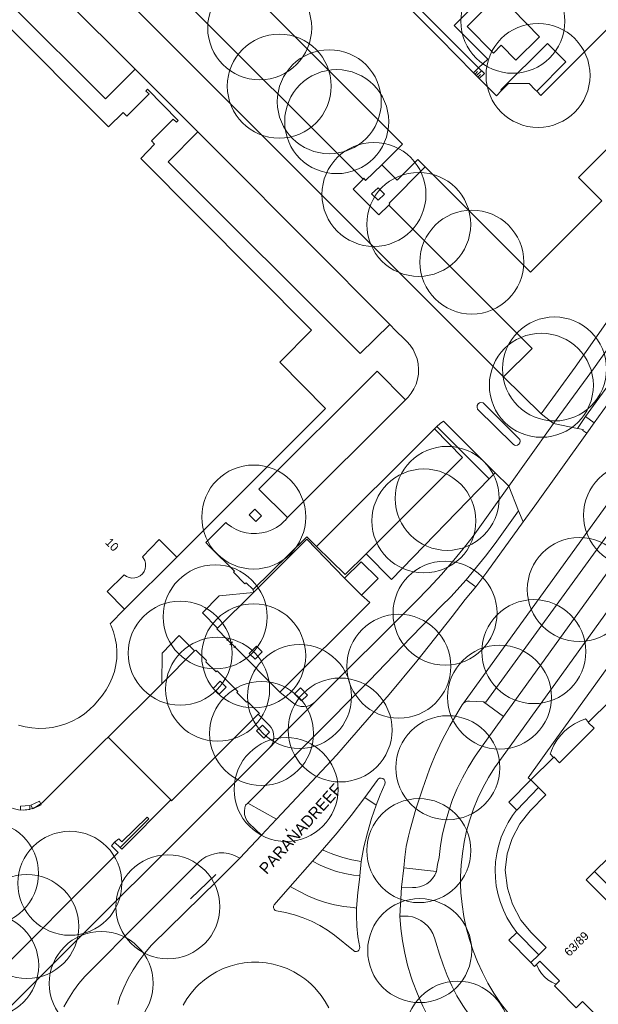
# Model space of a CAD drawing. Header units: metres. Extents: x 134994 to 136506, y 457393 to 459006.
# Tile 118 of 171: x 135556 to 135627, y 458568 to 458689. Entities that reach past the tile are written whole.
import ezdxf
from ezdxf.enums import TextEntityAlignment as Align

# ---------------------------------------------------------------- set-up
doc = ezdxf.new("R2010")
doc.units = ezdxf.units.M
for name, color, linetype, lineweight in [('B-WE-GR-BOOM-S', 250, 'Continuous', 13), ('B-WE-GW_TALUDLIJNEN', 251, 'Continuous', 5), ('B-WE-KG_BEBOUWING', 251, 'Continuous', 20), ('B-WE-KG_HUISNR', 251, 'Continuous', 5), ('B-WE-KG_ONDERGROND_REST', 251, 'Continuous', 5), ('B-WE-KG_STRAATNAAM', 251, 'Continuous', 5)]:
    doc.layers.add(name, color=color, linetype=linetype, lineweight=lineweight)
doc.styles.add('Styledgn000', font='dgn000.shx')

# ---------------------------------------------------------------- blocks, each defined once
blk = doc.blocks.new('SGR-BOOM_02')
blk.add_circle((0, 0), 6.4)

msp = doc.modelspace()

# ---------------------------------------------------------------- linework, layer by layer
at = {"layer": 'B-WE-GW_TALUDLIJNEN'}
for p, q in [((135612.2, 458682.03), (135612.49, 458682.33)), ((135612.37, 458681.85), (135612.96, 458682.44)), ((135612.55, 458681.68), (135612.84, 458681.97))]:
    msp.add_line(p, q, dxfattribs=at)
at = {"layer": 'B-WE-KG_BEBOUWING', "flags": 128}
for points in [[(135631.81, 458690.75), (135639.07, 458683.44), (135624.91, 458669.29), (135627.79, 458666.44), (135624.42, 458663.07), (135619, 458657.65), (135612.2, 458664.44), (135608.62, 458668.01), (135606.05, 458670.59), (135605.14, 458671.49), (135602.59, 458668.95), (135600.68, 458670.85), (135603.24, 458673.41), (135580.38, 458696.28)], [(135600.66, 458693.58), (135607.81, 458686.44), (135612, 458682.19), (135612.7, 458681.47), (135614.82, 458679.33), (135615.45, 458680.01), (135615.54, 458680.11), (135616.29, 458680.86), (135618.84, 458680.85), (135619.59, 458680.1), (135619.78, 458679.91), (135620.28, 458679.4), (135626.62, 458685.75), (135631.71, 458690.85)], [(135553.55, 458689.02), (135567.04, 458675.51), (135568.83, 458677.29), (135569.29, 458676.85), (135572.04, 458679.58), (135571.63, 458679.92), (135571.83, 458680.16), (135575.62, 458676.33), (135575.4, 458676.1), (135575.02, 458676.47), (135572.34, 458673.82), (135572.71, 458673.41), (135571.01, 458671.65), (135592.04, 458650.48), (135588.13, 458646.57), (135593.78, 458640.87), (135578.36, 458625.45), (135575.46, 458622.56), (135573.28, 458624.73), (135571.23, 458622.6), (135571.33, 458622.47), (135571.5, 458622.16), (135571.6, 458621.81), (135571.61, 458621.46), (135571.55, 458621.11), (135571.42, 458620.78), (135571.21, 458620.49), (135570.94, 458620.26), (135570.63, 458620.09), (135570.29, 458619.99), (135569.93, 458619.97), (135569.58, 458620.04), (135569.26, 458620.17), (135568.97, 458620.38), (135566.87, 458618.31), (135569.03, 458616.13), (135567.26, 458614.34), (135567.37, 458614.11), (135567.66, 458613.34), (135567.87, 458612.55), (135568.01, 458611.74), (135568.07, 458610.92), (135568.05, 458610.09), (135567.95, 458609.28), (135567.77, 458608.47), (135567.51, 458607.69), (135567.18, 458606.94), (135566.77, 458606.22), (135566.3, 458605.55), (135565.3, 458604.38), (135564.7, 458603.78), (135564.04, 458603.24), (135563.33, 458602.77), (135562.58, 458602.36), (135561.8, 458602.03), (135560.99, 458601.77), (135560.16, 458601.59), (135559.31, 458601.49), (135558.46, 458601.47), (135557.61, 458601.53), (135556.77, 458601.66), (135555.95, 458601.88)], [(135617.3, 458591.42), (135617.29, 458591.42), (135616.78, 458590.74), (135616.25, 458589.89), (135615.79, 458588.99), (135615.4, 458588.07), (135615.09, 458587.11), (135615.01, 458586.8), (135614.84, 458586.04), (135614.71, 458585.06), (135614.65, 458584.07), (135614.68, 458583.07), (135614.78, 458582.09), (135614.84, 458581.73), (135615.01, 458580.99), (135615.3, 458580.03), (135615.66, 458579.1), (135616.1, 458578.2), (135616.61, 458577.34), (135616.79, 458577.06), (135617.32, 458576.36), (135620.01, 458573.59), (135620.93, 458574.51), (135619.07, 458576.34), (135617.8, 458577.84), (135616.77, 458579.83), (135616.17, 458581.78), (135615.9, 458584), (135616.15, 458586.01), (135616.74, 458587.93), (135617.7, 458589.73), (135618.97, 458591.33), (135620.9, 458593.27), (135620, 458594.18), (135617.3, 458591.42), (135616.32, 458592.4), (135619.06, 458595.12), (135621.84, 458597.9), (135621.89, 458597.95), (135622.59, 458597.24), (135624.82, 458599.47), (135625.35, 458600), (135626.83, 458601.48), (135626.12, 458602.19), (135626.16, 458602.23), (135628.84, 458604.91)], [(135626.16, 458602.23), (135625.76, 458602.64), (135625.07, 458602.37), (135624.42, 458602.03), (135623.8, 458601.62), (135623.24, 458601.15), (135622.73, 458600.62), (135622.26, 458600), (135621.89, 458599.4), (135621.58, 458598.74), (135621.49, 458598.5), (135621.44, 458598.32), (135621.84, 458597.9)], [(135633.86, 458590.66), (135626.9, 458583.84), (135625.85, 458582.81), (135629.41, 458579.25)], [(135626.9, 458583.84), (135628.64, 458582.1), (135628.86, 458581.87), (135628.95, 458581.85), (135629.46, 458581.67), (135629.95, 458581.42), (135630.39, 458581.1), (135630.7, 458580.81), (135631.05, 458580.38), (135631.34, 458579.9), (135631.55, 458579.39), (135631.57, 458579.33), (135631.62, 458579.15), (135631.91, 458578.86), (135630.87, 458577.79)], [(135617.32, 458576.36), (135616.33, 458575.41), (135619.05, 458572.63), (135619.51, 458572.17), (135619.73, 458572.39), (135620.15, 458572.81), (135622.57, 458570.41), (135622.15, 458569.99), (135621.94, 458569.77), (135622.4, 458569.31), (135624.64, 458567.06), (135625.42, 458567.83), (135627.32, 458565.92), (135626.55, 458565.15)], [(135622.15, 458569.99), (135621.63, 458570.22), (135621.15, 458570.52), (135620.72, 458570.88), (135620.35, 458571.3), (135620.03, 458571.77), (135619.73, 458572.39)]]:
    msp.add_lwpolyline(points, dxfattribs=at)
at = {"layer": 'B-WE-KG_BEBOUWING'}
for points in [[(135569.03, 458616.13), (135575.46, 458622.56)], [(135620, 458594.18), (135619.06, 458595.12)], [(135620.01, 458573.59), (135619.05, 458572.63)]]:
    msp.add_lwpolyline(points, dxfattribs=at)
at = {"layer": 'B-WE-KG_BEBOUWING', "flags": 128}
msp.add_lwpolyline([(135598.2, 458617.86), (135600.24, 458619.92), (135598.15, 458621.99), (135596.12, 458619.95)], close=True, dxfattribs=at)
at = {"layer": 'B-WE-KG_ONDERGROND_REST'}
for p, q in [((135549.27, 458703.65), (135570.31, 458682.62)), ((135598.38, 458669.07), (135564.64, 458702.82)), ((135615.67, 458644.77), (135561.13, 458699.31)), ((135612.62, 458682.78), (135601.25, 458694.18)), ((135621.1, 458685.77), (135615.37, 458680.08)), ((135623.37, 458683.52), (135621.1, 458685.77)), ((135619.78, 458679.91), (135623.37, 458683.52)), ((135570.31, 458682.62), (135578.03, 458674.9)), ((135612, 458682.19), (135612.62, 458682.78)), ((135615.37, 458680.08), (135615.45, 458680.01)), ((135601.7, 458651.19), (135602.38, 458650.47)), ((135602.38, 458650.47), (135603.51, 458649.36)), ((135624.5, 458645.96), (135620.32, 458640.18)), ((135626.74, 458645.74), (135621.85, 458638.99)), ((135620.32, 458640.18), (135615.67, 458644.77)), ((135625.79, 458639.86), (135628.86, 458644.11)), ((135630.31, 458643.92), (135626.84, 458639.08)), ((135589.09, 458627.44), (135603.6, 458641.93)), ((135612.49, 458640.79), (135616.86, 458636.45)), ((135617.57, 458637.17), (135613.19, 458641.55)), ((135608.28, 458639.29), (135614.66, 458632.94)), ((135621.85, 458638.99), (135620.32, 458640.18)), ((135624.77, 458638.38), (135625.79, 458639.86)), ((135625.79, 458639.86), (135626.84, 458639.08)), ((135592.64, 458623.87), (135607.19, 458638.33)), ((135607.45, 458638.62), (135613.92, 458632.18)), ((135621.85, 458638.99), (135624.77, 458638.38)), ((135626.84, 458639.08), (135625.92, 458637.8)), ((135628.54, 458629.16), (135610.76, 458604.59)), ((135615.68, 458602.92), (135631.45, 458624.84)), ((135583.99, 458619.41), (135584.86, 458618.55)), ((135611.1, 458619.76), (135609.21, 458617.65)), ((135612.26, 458618.88), (135611.1, 458619.76)), ((135580.46, 458613.82), (135584.89, 458618.21)), ((135584.89, 458618.21), (135584.86, 458618.55)), ((135581.8, 458612.48), (135581.62, 458612.31)), ((135581.71, 458612.39), (135582.58, 458611.5)), ((135582.58, 458611.5), (135581.71, 458612.39)), ((135582.33, 458612.12), (135581.97, 458611.77)), ((135582.67, 458611.59), (135582.49, 458611.41)), ((135588.15, 458605.94), (135582.58, 458611.5)), ((135573.6, 458606.97), (135577.64, 458611.01)), ((135579.04, 458609.67), (135580.3, 458608.42)), ((135567, 458600.39), (135573.6, 458606.97)), ((135582.84, 458605.88), (135584.04, 458604.69)), ((135587.79, 458600), (135592.55, 458604.79)), ((135615.68, 458602.92), (135613.2, 458604.72)), ((135585.49, 458603.21), (135582.27, 458600)), ((135613.57, 458600), (135615.68, 458602.92)), ((135567, 458600.39), (135566.61, 458600)), ((135567.39, 458600), (135567, 458600.39)), ((135574.71, 458592.66), (135567.39, 458600)), ((135584.2, 458592.28), (135591.88, 458600)), ((135586.82, 458599.02), (135587.79, 458600)), ((135587.72, 458590.28), (135584.2, 458592.28)), ((135600, 458592), (135598.6, 458592.95)), ((135587.72, 458590.28), (135585.87, 458588.31)), ((135583.22, 458585.48), (135585.87, 458588.31)), ((135567.8, 458587.46), (135568.47, 458586.79)), ((135568.47, 458586.79), (135568.94, 458587.26)), ((135592.18, 458585.13), (135593.4, 458586.51)), ((135582.82, 458585.71), (135583.22, 458585.48)), ((135589.43, 458582.01), (135592.18, 458585.13)), ((135598, 458583.3), (135598.15, 458585.1)), ((135580.27, 458583.5), (135577.12, 458580.49)), ((135603.11, 458581.91), (135603.42, 458584.3)), ((135607.42, 458583.84), (135603.42, 458584.3)), ((135603.11, 458581.91), (135602.91, 458578.34))]:
    msp.add_line(p, q, dxfattribs=at)
at = {"layer": 'B-WE-KG_ONDERGROND_REST', "flags": 128}
for points in [[(135549.27, 458703.65), (135545.61, 458700.04), (135555.08, 458690.55), (135566.67, 458678.97), (135570.31, 458682.62)], [(135612.62, 458682.78), (135613.73, 458683.86), (135609.62, 458688), (135611.37, 458689.75), (135604.18, 458697)], [(135637.15, 458696.07), (135649.41, 458683.73), (135646.72, 458678.7), (135645.1, 458676), (135637.96, 458664.94), (135630.99, 458655.17), (135624.5, 458645.96)], [(135611.19, 458687.87), (135614.46, 458684.6), (135615.41, 458685.57), (135617.21, 458683.75), (135620.12, 458686.62), (135615.1, 458691.77), (135611.19, 458687.87)], [(135617.02, 458600), (135648.58, 458643.82), (135677.51, 458683.82), (135677.89, 458684.27)], [(135612.62, 458682.78), (135613.33, 458682.08), (135612.7, 458681.47)], [(135601.7, 458651.19), (135598.04, 458647.61), (135574.39, 458671.24), (135578.03, 458674.9)], [(135578.03, 458674.9), (135581.07, 458671.86), (135601.7, 458651.19)], [(135598.38, 458669.07), (135598.48, 458669.19), (135598.67, 458668.94), (135600.68, 458670.85)], [(135601.56, 458665.9), (135601.68, 458666.06), (135601.61, 458666.13), (135606.05, 458670.59)], [(135601.56, 458665.9), (135600.34, 458664.71), (135597.18, 458667.84), (135598.38, 458669.07)], [(135626.74, 458645.74), (135639.36, 458663.51), (135642.9, 458668.65)], [(135599.44, 458667.28), (135600.25, 458668.03), (135601.01, 458667.24), (135600.23, 458666.49), (135599.44, 458667.28)], [(135601.56, 458665.9), (135619.2, 458648.25), (135615.67, 458644.77)], [(135603.51, 458649.36), (135603.77, 458649.12), (135604.18, 458648.65), (135604.54, 458648.12), (135604.82, 458647.55), (135605.03, 458646.96), (135605.17, 458646.34), (135605.22, 458645.71), (135605.2, 458645.08), (135605.09, 458644.45), (135604.91, 458643.85), (135604.65, 458643.27), (135604.32, 458642.73), (135603.93, 458642.23), (135603.6, 458641.93)], [(135603.6, 458641.93), (135600.14, 458645.44), (135585.57, 458630.93), (135589.09, 458627.44)], [(135613.19, 458641.55), (135612.9, 458641.58), (135612.71, 458641.53), (135612.55, 458641.41), (135612.45, 458641.23), (135612.43, 458641.03), (135612.49, 458640.79)], [(135607.45, 458638.62), (135607.88, 458639.01), (135608.28, 458639.29)], [(135598.75, 458622.95), (135610.65, 458634.83), (135607.19, 458638.33)], [(135607.45, 458638.62), (135607.19, 458638.33)], [(135616.32, 458631.29), (135618.66, 458634.58), (135621.85, 458638.99)], [(135625.92, 458637.8), (135625.43, 458638.14), (135625.49, 458638.25), (135624.77, 458638.38)], [(135616.86, 458636.45), (135617.02, 458636.34), (135617.21, 458636.3), (135617.41, 458636.34), (135617.58, 458636.46), (135617.69, 458636.62), (135617.73, 458636.82), (135617.68, 458637.02), (135617.57, 458637.17)], [(135618.09, 458626.89), (135619.53, 458628.89), (135625.92, 458637.8)], [(135598.75, 458622.95), (135601.89, 458619.8), (135613.92, 458632.18)], [(135613.92, 458632.18), (135614.66, 458632.94)], [(135616.32, 458631.29), (135614.66, 458632.94)], [(135592.55, 458604.79), (135604.83, 458617.07), (135606.47, 458618.72), (135608.06, 458620.42), (135609.58, 458622.18), (135611.05, 458623.99), (135611.93, 458625.15), (135616.32, 458631.29)], [(135616.32, 458631.29), (135617.53, 458628.27)], [(135584.37, 458627.76), (135585.08, 458628.46), (135585.9, 458627.62), (135585.19, 458626.93), (135584.37, 458627.76)], [(135589.09, 458627.44), (135588.79, 458627.08), (135588.73, 458627.01), (135588.25, 458626.58), (135587.72, 458626.21), (135587.15, 458625.91), (135586.54, 458625.68), (135585.91, 458625.53), (135585.27, 458625.46), (135584.62, 458625.47), (135583.98, 458625.55), (135583.35, 458625.72), (135582.75, 458625.96), (135582.18, 458626.27), (135581.66, 458626.65), (135581.51, 458626.83), (135579.04, 458624.36), (135579.57, 458623.8), (135582.55, 458620.83)], [(135611.1, 458619.76), (135613.48, 458622.69), (135614.67, 458624.22), (135617.53, 458628.27)], [(135617.53, 458628.27), (135618.09, 458626.89)], [(135618.09, 458626.89), (135613.62, 458620.72), (135612.26, 458618.88)], [(135629.19, 458626.52), (135629.24, 458626.39), (135628.72, 458625.64), (135613.52, 458604.7), (135613.2, 458604.72)], [(135592.64, 458623.87), (135591.45, 458625.04), (135584.86, 458618.55)], [(135584.89, 458618.21), (135591.47, 458624.75), (135596.12, 458619.95)], [(135592.64, 458623.87), (135596.19, 458620.4), (135598.75, 458622.95)], [(135622.05, 458600), (135637.66, 458621.7), (135641.62, 458617.73), (135640.93, 458617.01)], [(135582.55, 458620.83), (135582.43, 458620.69), (135583.85, 458619.28), (135583.99, 458619.41)], [(135596.7, 458600), (135601.6, 458605.65), (135605, 458609.75), (135609.36, 458615.23), (135610.96, 458617.34), (135612.26, 458618.88)], [(135584.89, 458618.21), (135580.68, 458617.8), (135578.6, 458615.7), (135580.46, 458613.82)], [(135588.15, 458605.94), (135599.22, 458616.97), (135598.2, 458617.86)], [(135591.88, 458600), (135599.19, 458607.35), (135603.18, 458611.53), (135608.06, 458616.54), (135609.21, 458617.65)], [(135580.46, 458613.82), (135580.4, 458613.73), (135581.71, 458612.39)], [(135573.6, 458606.97), (135573.64, 458610.74), (135575.75, 458612.89), (135577.64, 458611.01)], [(135585.09, 458609.99), (135584.38, 458610.71), (135585.25, 458611.59), (135585.95, 458610.88), (135585.09, 458609.99)], [(135577.64, 458611.01), (135577.81, 458611.12), (135579.12, 458609.82), (135579.04, 458609.67)], [(135580.3, 458608.42), (135580.43, 458608.54), (135582.95, 458606.01), (135582.84, 458605.88)], [(135580.8, 458607.3), (135581.55, 458606.54), (135580.65, 458605.69), (135579.92, 458606.4), (135580.8, 458607.3)], [(135588.15, 458605.94), (135589.65, 458604.71), (135589.97, 458604.46), (135590.33, 458604.28), (135590.72, 458604.18), (135591.13, 458604.15), (135591.53, 458604.21), (135591.91, 458604.34), (135592.26, 458604.54), (135592.55, 458604.79)], [(135589.93, 458605.73), (135590.69, 458606.46), (135591.53, 458605.58), (135590.81, 458604.87), (135589.93, 458605.73)], [(135584.04, 458604.69), (135584.15, 458604.8), (135585.62, 458603.32), (135585.49, 458603.21)], [(135608.14, 458600), (135609.08, 458601.79), (135610.08, 458603.54), (135610.6, 458604.38), (135610.76, 458604.59)], [(135613.2, 458604.72), (135611.51, 458604.84), (135611.24, 458604.83), (135610.98, 458604.75), (135610.76, 458604.59)], [(135585.49, 458603.21), (135586.83, 458601.88), (135587.08, 458601.56), (135587.26, 458601.2), (135587.37, 458600.81), (135587.4, 458600.4), (135587.35, 458600)], [(135586.02, 458601.87), (135585.28, 458601.16), (135586.16, 458600.28), (135586.87, 458601.01), (135586.02, 458601.87)], [(135551.07, 458595.37), (135554.05, 458592.33), (135554.48, 458592), (135554.95, 458591.74), (135555.45, 458591.55), (135555.98, 458591.44), (135556.52, 458591.41), (135557, 458591.45), (135557.37, 458591.52), (135557.7, 458591.62), (135558.19, 458591.84), (135558.64, 458592.13), (135558.7, 458592.18), (135558.95, 458592.4), (135566.61, 458600)], [(135582.27, 458600), (135574.82, 458592.57), (135574.71, 458592.66)], [(135586.82, 458599.02), (135587.07, 458599.34), (135587.26, 458599.7), (135587.35, 458600)], [(135587.72, 458590.28), (135595.16, 458598.22), (135596.7, 458600)], [(135608.14, 458600), (135607.29, 458598.24), (135606.88, 458597.29), (135606.55, 458596.43), (135605.69, 458593.99), (135604.9, 458591.53), (135604.19, 458589.04)], [(135613.57, 458600), (135612.46, 458598.46), (135612.09, 458597.91), (135611.32, 458596.67), (135610.61, 458595.39), (135609.97, 458594.06), (135609.41, 458592.71), (135608.93, 458591.33), (135608.52, 458589.92), (135608.18, 458588.49), (135607.93, 458587.05), (135607.75, 458585.59)], [(135616.2, 458566.49), (135615.32, 458567.65), (135614.5, 458568.87), (135613.76, 458570.12), (135613.08, 458571.41), (135612.47, 458572.74), (135611.93, 458574.1), (135611.48, 458575.49), (135611.1, 458576.9), (135610.79, 458578.33), (135610.57, 458579.78), (135610.42, 458581.23), (135610.39, 458582.25), (135610.39, 458583.22), (135610.46, 458584.64), (135610.61, 458586.05), (135610.84, 458587.46), (135611.14, 458588.84), (135611.53, 458590.21), (135611.99, 458591.56), (135612.53, 458592.87), (135613.14, 458594.16), (135613.82, 458595.41), (135614.56, 458596.61), (135617.02, 458600)], [(135622.05, 458600), (135618.73, 458595.39), (135619.06, 458595.12)], [(135586.82, 458599.02), (135553.21, 458565.5), (135552.77, 458565.14), (135552.29, 458564.85), (135551.78, 458564.62), (135551.23, 458564.48), (135550.67, 458564.41), (135550.11, 458564.42), (135549.56, 458564.52), (135549.02, 458564.69), (135548.51, 458564.93), (135548.05, 458565.24), (135547.63, 458565.62)], [(135598.6, 458592.95), (135600.12, 458595.07), (135600.25, 458595.23), (135600.42, 458595.33), (135600.63, 458595.36), (135600.82, 458595.3), (135600.98, 458595.18), (135601.08, 458595), (135601.11, 458594.8), (135601.05, 458594.6), (135600.5, 458593.31), (135600, 458592)], [(135556.19, 458591.91), (135557.35, 458591.97), (135557.37, 458591.47), (135556.21, 458591.41), (135556.19, 458591.91)], [(135557.5, 458592), (135558.53, 458592.51), (135558.76, 458592.07), (135557.73, 458591.55), (135557.5, 458592)], [(135574.71, 458592.66), (135568.69, 458586.6), (135568.47, 458586.79)], [(135585.87, 458588.31), (135584.34, 458589.82), (135584.09, 458590.14), (135583.91, 458590.49), (135583.8, 458590.88), (135583.77, 458591.28), (135583.83, 458591.68), (135583.93, 458592.01), (135584.2, 458592.28)], [(135593.4, 458586.51), (135595.19, 458588.6), (135596.91, 458590.73), (135598.6, 458592.95)], [(135598.15, 458585.1), (135598.5, 458586.87), (135598.93, 458588.63), (135599.44, 458590.36), (135600, 458592)], [(135568.7, 458587.49), (135571.79, 458590.55), (135572.02, 458590.32), (135568.94, 458587.26)], [(135603.42, 458584.3), (135603.52, 458585.61), (135603.71, 458586.92), (135603.98, 458588.21), (135604.19, 458589.04)], [(135567.8, 458587.46), (135567.4, 458587.03), (135568.23, 458586.17), (135551.8, 458569.77), (135551.76, 458569.81)], [(135567.8, 458587.46), (135568.3, 458587.88), (135568.7, 458587.49)], [(135578.12, 458584.96), (135578.55, 458585.33), (135579.04, 458585.64), (135579.56, 458585.88), (135580.1, 458586.04), (135580.67, 458586.13), (135581.24, 458586.13), (135581.81, 458586.06), (135582.36, 458585.91), (135582.82, 458585.71)], [(135598.15, 458585.1), (135597.01, 458585.3), (135595.89, 458585.58), (135594.79, 458585.94), (135594.46, 458586.06), (135593.85, 458586.31), (135593.4, 458586.51)], [(135578.12, 458584.96), (135571.01, 458577.88), (135564.42, 458571.22), (135564.15, 458570.93), (135563.4, 458570.07), (135562.72, 458569.15), (135562.11, 458568.19), (135561.56, 458567.19)], [(135583.22, 458585.48), (135580.41, 458582.69), (135572.4, 458574.85), (135572.31, 458574.75), (135571.5, 458573.8), (135570.76, 458572.8), (135570.07, 458571.75), (135569.46, 458570.66), (135568.92, 458569.53), (135568.45, 458568.37), (135568.18, 458567.46)], [(135592.18, 458585.13), (135593.12, 458584.63), (135594.11, 458584.21), (135595.11, 458583.86), (135596.15, 458583.59), (135597.2, 458583.39), (135598, 458583.3)], [(135607.42, 458583.84), (135607.56, 458584.72), (135607.75, 458585.59)], [(135603.11, 458581.91), (135604.47, 458581.88), (135604.87, 458581.88), (135605.35, 458581.96), (135605.81, 458582.11), (135606.24, 458582.34), (135606.62, 458582.64), (135606.95, 458582.99), (135607.22, 458583.4), (135607.42, 458583.84)], [(135597.58, 458579.35), (135597.74, 458581.28), (135597.98, 458583.19), (135598, 458583.3)], [(135589.43, 458582.01), (135587.44, 458579.75), (135587.36, 458579.57), (135587.36, 458579.38), (135587.44, 458579.21), (135587.58, 458579.07), (135587.74, 458579.01), (135588.85, 458578.8), (135589.94, 458578.52), (135591.01, 458578.16), (135592.05, 458577.72), (135593.05, 458577.21), (135594.02, 458576.63), (135594.88, 458576.03), (135597.2, 458574.11), (135597.37, 458574.02), (135597.56, 458573.99), (135597.74, 458574.05), (135597.88, 458574.17), (135597.96, 458574.35), (135597.97, 458574.51), (135597.76, 458575.8), (135597.62, 458577.11), (135597.57, 458578.42), (135597.58, 458579.35)], [(135597.58, 458579.35), (135597.18, 458579.4), (135596.03, 458579.53), (135594.89, 458579.75), (135593.77, 458580.04), (135592.67, 458580.41), (135591.6, 458580.85), (135590.56, 458581.37), (135589.79, 458581.81), (135589.43, 458582.01)], [(135607.81, 458573.68), (135607.34, 458575.15), (135607.2, 458575.7), (135606.99, 458576.21), (135606.71, 458576.69), (135606.36, 458577.13), (135605.95, 458577.51), (135605.49, 458577.83), (135604.99, 458578.07), (135604.46, 458578.25), (135603.92, 458578.35), (135603.36, 458578.37), (135602.91, 458578.34)], [(135602.91, 458578.34), (135603.03, 458576.85), (135603.23, 458575.33), (135603.51, 458573.81), (135603.87, 458572.31), (135604.3, 458570.83), (135604.47, 458570.35), (135605.07, 458568.8), (135605.74, 458567.28), (135606.48, 458565.79), (135607.3, 458564.34), (135608.18, 458562.93), (135609.13, 458561.57), (135610.15, 458560.25), (135610.75, 458559.53)], [(135576.25, 458567.39), (135576.7, 458568.16), (135577.22, 458568.89), (135577.81, 458569.57), (135578.18, 458569.95), (135578.86, 458570.53), (135579.59, 458571.06), (135580.36, 458571.51), (135581.17, 458571.9), (135582.01, 458572.21), (135582.88, 458572.45), (135583.76, 458572.61), (135584.66, 458572.69), (135585.56, 458572.69), (135586.45, 458572.6), (135587.33, 458572.45), (135588.2, 458572.21), (135589.04, 458571.89), (135589.85, 458571.51), (135590.62, 458571.05), (135591.21, 458570.64), (135591.63, 458570.29), (135592.02, 458569.95), (135592.39, 458569.59), (135592.66, 458569.28), (135593.23, 458568.58), (135593.73, 458567.84), (135594.16, 458567.05)], [(135611.32, 458560.1), (135611.62, 458560.45), (135611.95, 458560.95), (135612.22, 458561.48), (135612.42, 458562.05), (135612.53, 458562.63), (135612.57, 458563.23), (135612.52, 458563.82), (135612.4, 458564.41), (135612.2, 458564.97), (135611.93, 458565.5), (135611.59, 458565.99), (135611.45, 458566.19), (135610.67, 458567.34), (135609.95, 458568.54), (135609.31, 458569.78), (135608.73, 458571.05), (135608.23, 458572.35), (135607.81, 458573.68)]]:
    msp.add_lwpolyline(points, dxfattribs=at)
at = {"layer": 'B-WE-KG_STRAATNAAM'}
msp.add_line((135589.03, 458588.85), (135588.85, 458589.1), dxfattribs=at)

# ---------------------------------------------------------------- block references
at = {"layer": 'B-WE-GR-BOOM-S'}
for p in [(135585.66, 458687.72), (135616.83, 458688.52), (135619.93, 458681.86), (135588.07, 458680.54), (135594.23, 458678.62), (135595.14, 458676.17), (135599.73, 458667.21), (135605.24, 458663.52), (135611.78, 458658.88), (135621.96, 458645.72), (135620.34, 458643.71), (135608.74, 458629.79), (135584.93, 458627.49), (135605.88, 458627.01), (135631.94, 458627.72), (135625.01, 458618.57), (135580.17, 458615.21), (135608.48, 458615.66), (135575.87, 458610.73), (135584.92, 458610.41), (135619.41, 458610.92), (135602.79, 458609.12), (135580.48, 458606.29), (135590.57, 458605.39), (135615.19, 458605.32), (135585.89, 458600.84), (135595.56, 458601.27), (135608.82, 458596.63), (135588.91, 458593.95), (135605.26, 458586.42), (135552.02, 458583.62), (135562.29, 458582.4), (135574.36, 458579.5), (135557, 458577.08), (135605.36, 458574.11), (135552.05, 458572.28), (135566.15, 458570.07), (135610.02, 458563.95)]:
    msp.add_blockref('SGR-BOOM_02', p, dxfattribs=at)

# ---------------------------------------------------------------- texts
at = {"layer": 'B-WE-KG_HUISNR', "linetype": 'Continuous', "style": 'Styledgn000'}
msp.add_text('10', height=1.054, rotation=315.0402, dxfattribs=at).set_placement((135568.04, 458623.54), align=Align.MIDDLE_RIGHT)
msp.add_text('63/89', height=1.054, rotation=45, dxfattribs=at).set_placement((135623.42, 458573.69), align=Align.MIDDLE_LEFT)
at = {"layer": 'B-WE-KG_STRAATNAAM', "style": 'Styledgn000'}
msp.add_text('PARANADREEF', height=1.4, rotation=48.1756, dxfattribs=at).set_placement((135586.51, 458583.41))

doc.saveas('drawing.dxf')
